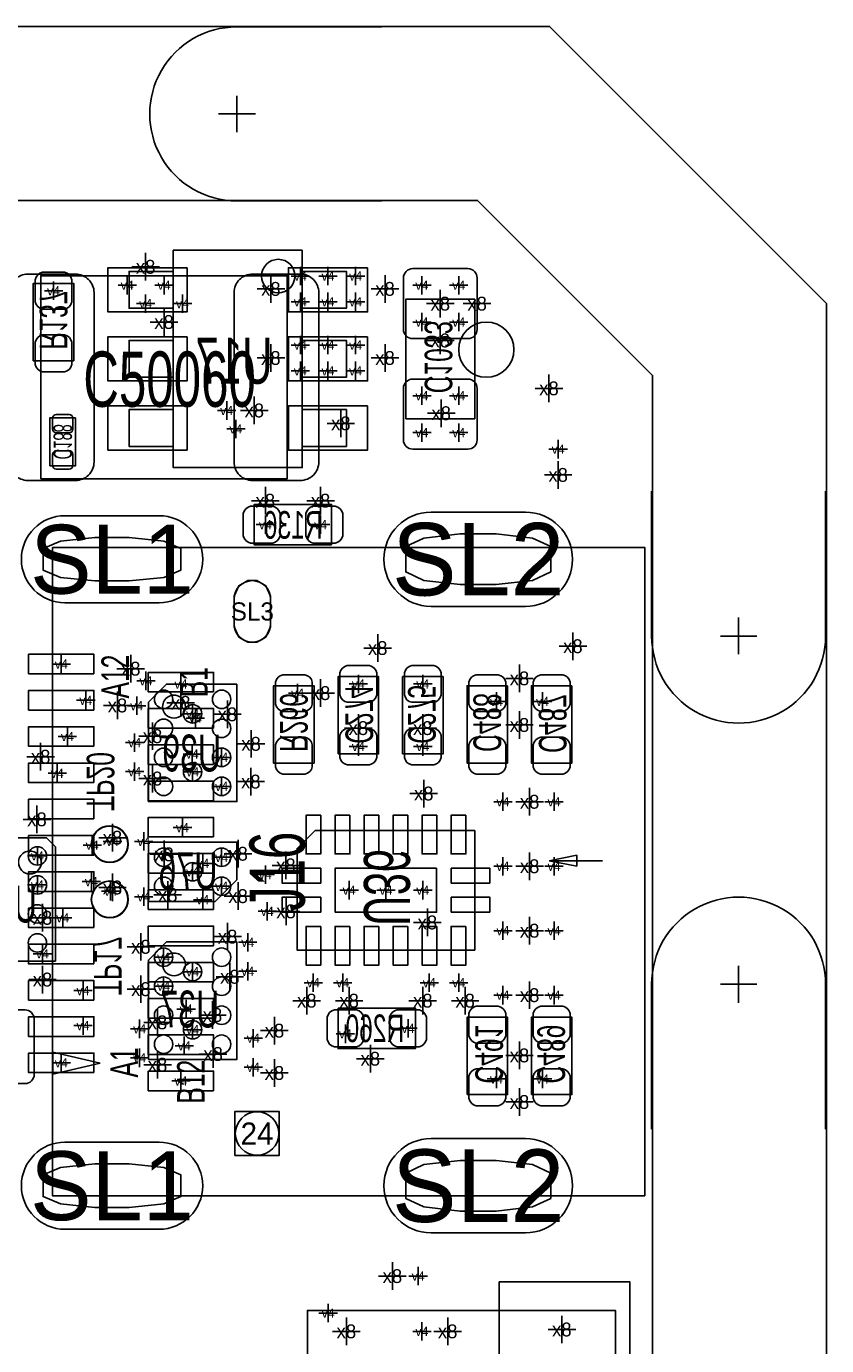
# Model space of a CAD drawing. Extents: x -84 to 336, y -47 to 250.
# Tile 36 of 40: x 13 to 24, y 29 to 47. Entities that reach past the tile are written whole.
import ezdxf
from ezdxf.enums import TextEntityAlignment as Align

# ---------------------------------------------------------------- set-up
doc = ezdxf.new("R2010")
doc.units = 0
for name, color, linetype in [('BG_OUTLINE', 7, 'CONTINUOUS'), ('BG_PANEL', 7, 'CONTINUOUS'), ('MA_NCLEGEND-1-16', 7, 'CONTINUOUS'), ('MA_NCLEGEND-1-2', 7, 'CONTINUOUS'), ('MA_NCLEGEND-14-15', 7, 'CONTINUOUS'), ('MA_NCLEGEND-15-16', 7, 'CONTINUOUS'), ('MA_NCLEGEND-2-3', 7, 'CONTINUOUS'), ('MA_NCLEGEND-3-14', 7, 'CONTINUOUS'), ('PG_ASSEMBLY_BOTTOM', 7, 'CONTINUOUS'), ('PG_ASSEMBLY_TOP', 7, 'CONTINUOUS'), ('PIN_BOTTOM', 7, 'CONTINUOUS'), ('PIN_TOP', 7, 'CONTINUOUS'), ('RD_ASSEMBLY_BOTTOM', 7, 'CONTINUOUS'), ('RD_ASSEMBLY_TOP', 7, 'CONTINUOUS')]:
    doc.layers.add(name, color=color, linetype=linetype)

# ---------------------------------------------------------------- blocks, each defined once
blk = doc.blocks.new('FIGURE_CROSS')
for points in [[(0, 0.5), (0, -0.5)], [(-0.5, 0), (0.5, 0)]]:
    blk.add_lwpolyline(points)
blk = doc.blocks.new('FIGURE_SQUARE')
blk.add_lwpolyline([(-0.5, -0.5), (-0.5, 0.5), (0.5, 0.5), (0.5, -0.5)], close=True)
blk = doc.blocks.new('FIGURE_OBLONG')
blk.add_lwpolyline([(-0.5, -0.125), (-0.5, 0.125), (-0.416, 0.375), (-0.25, 0.5), (0.25, 0.5), (0.416, 0.375), (0.5, 0.125), (0.5, -0.125), (0.416, -0.375), (0.25, -0.5), (-0.25, -0.5), (-0.416, -0.375)], close=True)

msp = doc.modelspace()

# ---------------------------------------------------------------- linework, layer by layer
at = {"layer": 'BG_OUTLINE'}
msp.add_lwpolyline([(21.949918, -1.185672), (19.535648, -3.599942), (-33.63595, -3.599942), (-36.049966, -1.185672), (-36.049966, 41.985946), (-33.63595, 44.399962), (19.535648, 44.399962), (21.949918, 41.985946)], close=True, dxfattribs=at)
at = {"layer": 'BG_PANEL'}
msp.add_lwpolyline([(24.349964, 42.979848), (24.349964, -2.179828), (20.529804, -5.999988), (-34.630106, -5.999988), (-38.450012, -2.179828), (-38.450012, 42.979848), (-34.630106, 46.800008), (20.529804, 46.800008)], close=True, dxfattribs=at)
for points in [[(18.215102, 46.792388), (16.215106, 46.792388, 1.000038), (16.215106, 44.392596), (18.215102, 44.392596)], [(21.936964, 40.391334), (21.936964, 38.391338, 1.000038), (24.336756, 38.391338), (24.336756, 40.391334)], [(21.936964, 31.59125), (21.936964, 33.591246, -1.000038), (24.336756, 33.591246), (24.336756, 31.59125)]]:
    msp.add_lwpolyline(points, format="xyb", dxfattribs=at)
for points in [[(16.215106, 45.342556), (16.215106, 45.842428)], [(15.964154, 45.592492), (16.472154, 45.592492)], [(23.13686, 38.140386), (23.13686, 38.648386)], [(23.386796, 38.391338), (22.886924, 38.391338)], [(23.13686, 33.842198), (23.13686, 33.334198)], [(22.886924, 33.591246), (23.386796, 33.591246)]]:
    msp.add_lwpolyline(points, dxfattribs=at)
at = {"layer": 'PG_ASSEMBLY_BOTTOM'}
for points in [[(17.11706, 43.712892), (17.11706, 40.715692), (15.33906, 40.715692), (15.33906, 43.712892)], [(13.40866, 42.188892), (13.40866, 43.255692), (13.96746, 43.255692), (13.96746, 42.188892)], [(19.49704, 43.039792), (19.49704, 41.388792), (18.54708, 41.388792), (18.54708, 43.039792)], [(17.52346, 39.648892), (16.45666, 39.648892), (16.45666, 40.207692), (17.52346, 40.207692)], [(16.72336, 36.639754), (16.72336, 37.706554), (17.28216, 37.706554), (17.28216, 36.639754)], [(17.61236, 36.766754), (17.61236, 37.833554), (18.17116, 37.833554), (18.17116, 36.766754)], [(18.50136, 36.766754), (18.50136, 37.833554), (19.06016, 37.833554), (19.06016, 36.766754)], [(19.94916, 37.706554), (19.94916, 36.639754), (19.39036, 36.639754), (19.39036, 37.706554)], [(20.83816, 37.706554), (20.83816, 36.639754), (20.27936, 36.639754), (20.27936, 37.706554)], [(17.61236, 33.261554), (18.67916, 33.261554), (18.67916, 32.702754), (17.61236, 32.702754)], [(19.39036, 32.067754), (19.39036, 33.134554), (19.94916, 33.134554), (19.94916, 32.067754)], [(20.27936, 32.067754), (20.27936, 33.134554), (20.83816, 33.134554), (20.83816, 32.067754)]]:
    msp.add_lwpolyline(points, close=True, dxfattribs=at)
for points in [[(17.016984, 43.357292, 1), (16.556736, 43.357292, 1), (17.016984, 43.357292)], [(15.5067, 37.418772, 1.000057), (15.192248, 37.418518, 0.999943), (15.5067, 37.418772)], [(14.712696, 35.522154, 1), (14.212824, 35.522154, 1), (14.712696, 35.522154)], [(13.518896, 35.268408, 1.000292), (13.203936, 35.268408, 0.999708), (13.518896, 35.268408)], [(14.712696, 34.760154, 1), (14.212824, 34.760154, 1), (14.712696, 34.760154)], [(15.506954, 33.862772, 1.000057), (15.191994, 33.862518, 0.999943), (15.506954, 33.862772)]]:
    msp.add_lwpolyline(points, format="xyb", dxfattribs=at)
for points in [[(15.33906, 43.420792), (14.72946, 43.420792), (14.72946, 42.912792), (15.33906, 42.912792)], [(17.11706, 43.420792), (17.72666, 43.420792), (17.72666, 42.912792), (17.11706, 42.912792)], [(15.33906, 42.468292), (14.72946, 42.468292), (14.72946, 41.960292), (15.33906, 41.960292)], [(17.11706, 42.468292), (17.72666, 42.468292), (17.72666, 41.960292), (17.11706, 41.960292)], [(15.33906, 41.515792), (14.72946, 41.515792), (14.72946, 41.007792), (15.33906, 41.007792)], [(17.11706, 41.515792), (17.72666, 41.515792), (17.72666, 41.007792), (17.11706, 41.007792)], [(13.99286, 41.401492), (13.99286, 40.741092), (13.63726, 40.741092), (13.63726, 41.401492), (13.99286, 41.401492)], [(16.215868, 37.72916), (16.215868, 36.109148), (14.995652, 36.109148), (14.995652, 37.479224), (15.245842, 37.72916), (16.215868, 37.72916)], [(19.497802, 35.712146), (19.497802, 34.062162), (17.047718, 34.062162), (17.047718, 35.46221), (17.297654, 35.712146), (19.497802, 35.712146)], [(13.715746, 33.91027), (12.415774, 33.91027), (12.415774, 35.610038), (13.588746, 35.610038), (13.715746, 35.483038), (13.715746, 33.91027)], [(14.995652, 34.731198), (14.995652, 35.55111), (16.215868, 35.55111), (16.215868, 35.031172), (15.91564, 34.731198), (14.995652, 34.731198)], [(16.215868, 34.17316), (16.215868, 32.553148), (14.995652, 32.553148), (14.995652, 33.923224), (15.245842, 34.17316), (16.215868, 34.17316)]]:
    msp.add_lwpolyline(points, dxfattribs=at)
at = {"layer": 'PG_ASSEMBLY_TOP'}
for points in [[(13.512038, 40.560244), (16.912082, 40.560244), (16.912082, 43.36034), (13.512038, 43.36034), (13.512038, 40.560244)], [(20.522184, 35.293554), (20.903184, 35.369754)], [(20.903184, 35.369754), (20.903184, 35.217354)], [(21.258784, 35.293554), (20.522184, 35.293554)], [(20.903184, 35.217354), (20.522184, 35.293554)], [(14.329664, 32.501078), (13.679678, 32.651192)], [(13.679678, 32.651192), (13.679678, 32.351218)], [(13.679678, 32.351218), (14.329664, 32.501078)]]:
    msp.add_lwpolyline(points, dxfattribs=at)
for points in [[(21.844762, 30.671262), (21.844762, 39.611046), (13.674852, 39.611046), (13.674852, 30.671262)], [(21.438108, 19.092164), (21.438108, 29.092144), (17.18818, 29.092144), (17.18818, 19.092164)]]:
    msp.add_lwpolyline(points, close=True, dxfattribs=at)
at = {"layer": 'PIN_BOTTOM'}
for points in [[(13.43406, 43.001692), (13.43406, 43.306492, -0.294587), (13.53566, 43.408092), (13.84046, 43.408092, -0.294587), (13.94206, 43.306492), (13.94206, 43.001692, -0.294587), (13.84046, 42.900092), (13.53566, 42.900092, -0.294587)], [(19.40306, 43.458892), (18.64106, 43.458892, 0.414214), (18.51406, 43.331892), (18.51406, 42.620692, 0.414214), (18.64106, 42.493692), (19.40306, 42.493692, 0.414214), (19.53006, 42.620692), (19.53006, 43.331892, 0.414214)], [(13.43406, 42.138092), (13.43406, 42.442892, -0.294587), (13.53566, 42.544492), (13.84046, 42.544492, -0.294587), (13.94206, 42.442892), (13.94206, 42.138092, -0.294587), (13.84046, 42.036492), (13.53566, 42.036492, -0.294587)], [(19.40306, 41.934892), (18.64106, 41.934892, 0.414214), (18.51406, 41.807892), (18.51406, 41.096692, 0.414214), (18.64106, 40.969692), (19.40306, 40.969692, 0.414214), (19.53006, 41.096692), (19.53006, 41.807892, 0.414214)], [(13.72616, 41.448228, 0.414214), (13.67536, 41.397428), (13.67536, 41.245028, 0.414214), (13.72616, 41.194228), (13.90396, 41.194228, 0.414214), (13.95476, 41.245028), (13.95476, 41.397428, 0.414214), (13.90396, 41.448228)], [(13.72616, 40.948356, 0.414214), (13.67536, 40.897556), (13.67536, 40.745156, 0.414214), (13.72616, 40.694356), (13.90396, 40.694356, 0.414214), (13.95476, 40.745156), (13.95476, 40.897556, 0.414214), (13.90396, 40.948356)], [(13.844651, 40.051228), (15.144877, 40.051228, -1), (15.144877, 38.851332), (13.844651, 38.851332, -1)], [(16.71066, 39.674292), (16.40586, 39.674292, -0.294587), (16.30426, 39.775892), (16.30426, 40.080692, -0.294587), (16.40586, 40.182292), (16.71066, 40.182292, -0.294587), (16.81226, 40.080692), (16.81226, 39.775892, -0.294587)], [(17.57426, 39.674292), (17.26946, 39.674292, -0.294587), (17.16786, 39.775892), (17.16786, 40.080692, -0.294587), (17.26946, 40.182292), (17.57426, 40.182292, -0.294587), (17.67586, 40.080692), (17.67586, 39.775892, -0.294587)], [(18.894806, 40.101266), (20.194778, 40.101266, -1), (20.194778, 38.801294), (18.894806, 38.801294, -1)], [(16.679799, 38.906069), (16.679799, 38.556311, -1), (16.179673, 38.556311), (16.179673, 38.906069, -1)], [(16.74876, 37.452554), (16.74876, 37.757354, -0.294587), (16.85036, 37.858954), (17.15516, 37.858954, -0.294587), (17.25676, 37.757354), (17.25676, 37.452554, -0.294587), (17.15516, 37.350954), (16.85036, 37.350954, -0.294587)], [(17.63776, 37.579554), (17.63776, 37.884354, -0.294587), (17.73936, 37.985954), (18.04416, 37.985954, -0.294587), (18.14576, 37.884354), (18.14576, 37.579554, -0.294587), (18.04416, 37.477954), (17.73936, 37.477954, -0.294587)], [(18.52676, 37.579554), (18.52676, 37.884354, -0.294587), (18.62836, 37.985954), (18.93316, 37.985954, -0.294587), (19.03476, 37.884354), (19.03476, 37.579554, -0.294587), (18.93316, 37.477954), (18.62836, 37.477954, -0.294587)], [(19.92376, 37.757354), (19.92376, 37.452554, -0.294587), (19.82216, 37.350954), (19.51736, 37.350954, -0.294587), (19.41576, 37.452554), (19.41576, 37.757354, -0.294587), (19.51736, 37.858954), (19.82216, 37.858954, -0.294587)], [(20.81276, 37.757354), (20.81276, 37.452554, -0.294587), (20.71116, 37.350954), (20.40636, 37.350954, -0.294587), (20.30476, 37.452554), (20.30476, 37.757354, -0.294587), (20.40636, 37.858954), (20.71116, 37.858954, -0.294587)], [(17.63776, 36.715954), (17.63776, 37.020754, -0.294587), (17.73936, 37.122354), (18.04416, 37.122354, -0.294587), (18.14576, 37.020754), (18.14576, 36.715954, -0.294587), (18.04416, 36.614354), (17.73936, 36.614354, -0.294587)], [(18.52676, 36.715954), (18.52676, 37.020754, -0.294587), (18.62836, 37.122354), (18.93316, 37.122354, -0.294587), (19.03476, 37.020754), (19.03476, 36.715954, -0.294587), (18.93316, 36.614354), (18.62836, 36.614354, -0.294587)], [(16.74876, 36.588954), (16.74876, 36.893754, -0.294587), (16.85036, 36.995354), (17.15516, 36.995354, -0.294587), (17.25676, 36.893754), (17.25676, 36.588954, -0.294587), (17.15516, 36.487354), (16.85036, 36.487354, -0.294587)], [(19.92376, 36.893754), (19.92376, 36.588954, -0.294587), (19.82216, 36.487354), (19.51736, 36.487354, -0.294587), (19.41576, 36.588954), (19.41576, 36.893754, -0.294587), (19.51736, 36.995354), (19.82216, 36.995354, -0.294587)], [(20.81276, 36.893754), (20.81276, 36.588954, -0.294587), (20.71116, 36.487354), (20.40636, 36.487354, -0.294587), (20.30476, 36.588954), (20.30476, 36.893754, -0.294587), (20.40636, 36.995354), (20.71116, 36.995354, -0.294587)], [(12.45616, 33.109154), (12.45616, 32.347154, 0.414214), (12.58316, 32.220154), (13.29436, 32.220154, 0.414214), (13.42136, 32.347154), (13.42136, 33.109154, 0.414214), (13.29436, 33.236154), (12.58316, 33.236154, 0.414214)], [(17.56156, 33.236154), (17.86636, 33.236154, -0.294587), (17.96796, 33.134554), (17.96796, 32.829754, -0.294587), (17.86636, 32.728154), (17.56156, 32.728154, -0.294587), (17.45996, 32.829754), (17.45996, 33.134554, -0.294587)], [(18.42516, 33.236154), (18.72996, 33.236154, -0.294587), (18.83156, 33.134554), (18.83156, 32.829754, -0.294587), (18.72996, 32.728154), (18.42516, 32.728154, -0.294587), (18.32356, 32.829754), (18.32356, 33.134554, -0.294587)], [(19.41576, 32.880554), (19.41576, 33.185354, -0.294587), (19.51736, 33.286954), (19.82216, 33.286954, -0.294587), (19.92376, 33.185354), (19.92376, 32.880554, -0.294587), (19.82216, 32.778954), (19.51736, 32.778954, -0.294587)], [(20.30476, 32.880554), (20.30476, 33.185354, -0.294587), (20.40636, 33.286954), (20.71116, 33.286954, -0.294587), (20.81276, 33.185354), (20.81276, 32.880554, -0.294587), (20.71116, 32.778954), (20.40636, 32.778954, -0.294587)], [(19.41576, 32.016954), (19.41576, 32.321754, -0.294587), (19.51736, 32.423354), (19.82216, 32.423354, -0.294587), (19.92376, 32.321754), (19.92376, 32.016954, -0.294587), (19.82216, 31.915354), (19.51736, 31.915354, -0.294587)], [(20.30476, 32.016954), (20.30476, 32.321754, -0.294587), (20.40636, 32.423354), (20.71116, 32.423354, -0.294587), (20.81276, 32.321754), (20.81276, 32.016954, -0.294587), (20.71116, 31.915354), (20.40636, 31.915354, -0.294587)], [(13.844651, 31.411164), (15.144877, 31.411164, -1), (15.144877, 30.211268), (13.844651, 30.211268, -1)], [(18.894806, 31.461202), (20.194778, 31.461202, -1), (20.194778, 30.16123), (18.894806, 30.16123, -1)]]:
    msp.add_lwpolyline(points, format="xyb", close=True, dxfattribs=at)
for points in [[(15.52956, 43.471592), (14.43736, 43.471592), (14.43736, 42.861992), (15.52956, 42.861992)], [(18.01876, 43.471592), (16.92656, 43.471592), (16.92656, 42.861992), (18.01876, 42.861992)], [(15.52956, 42.519092), (14.43736, 42.519092), (14.43736, 41.909492), (15.52956, 41.909492)], [(18.01876, 42.519092), (16.92656, 42.519092), (16.92656, 41.909492), (18.01876, 41.909492)], [(15.52956, 41.566592), (14.43736, 41.566592), (14.43736, 40.956992), (15.52956, 40.956992)], [(18.01876, 41.566592), (16.92656, 41.566592), (16.92656, 40.956992), (18.01876, 40.956992)], [(17.374362, 35.92068), (17.171162, 35.92068), (17.171162, 35.38728), (17.374362, 35.38728)], [(17.774412, 35.92068), (17.571212, 35.92068), (17.571212, 35.38728), (17.774412, 35.38728)], [(18.174462, 35.92068), (17.971262, 35.92068), (17.971262, 35.38728), (18.174462, 35.38728)], [(18.574258, 35.92068), (18.371058, 35.92068), (18.371058, 35.38728), (18.574258, 35.38728)], [(18.974308, 35.92068), (18.771108, 35.92068), (18.771108, 35.38728), (18.974308, 35.38728)], [(19.374358, 35.92068), (19.171158, 35.92068), (19.171158, 35.38728), (19.374358, 35.38728)], [(17.372838, 34.985452), (17.372838, 35.188652), (16.839438, 35.188652), (16.839438, 34.985452)], [(18.97126, 35.191954), (17.57426, 35.191954), (17.57426, 34.582354), (18.97126, 34.582354)], [(19.706082, 34.985452), (19.706082, 35.188652), (19.172682, 35.188652), (19.172682, 34.985452)], [(17.372838, 34.585656), (17.372838, 34.788856), (16.839438, 34.788856), (16.839438, 34.585656)], [(19.706082, 34.585656), (19.706082, 34.788856), (19.172682, 34.788856), (19.172682, 34.585656)], [(17.374362, 34.387028), (17.171162, 34.387028), (17.171162, 33.853628), (17.374362, 33.853628)], [(17.774412, 34.387028), (17.571212, 34.387028), (17.571212, 33.853628), (17.774412, 33.853628)], [(18.174462, 34.387028), (17.971262, 34.387028), (17.971262, 33.853628), (18.174462, 33.853628)], [(18.574258, 34.387028), (18.371058, 34.387028), (18.371058, 33.853628), (18.574258, 33.853628)], [(18.974308, 34.387028), (18.771108, 34.387028), (18.771108, 33.853628), (18.974308, 33.853628)], [(19.374358, 34.387028), (19.171158, 34.387028), (19.171158, 33.853628), (19.374358, 33.853628)]]:
    msp.add_lwpolyline(points, close=True, dxfattribs=at)
for centre, radius in [((15.20571, 37.519102), 0.127), ((16.00581, 37.519102), 0.127), ((15.60576, 37.319204), 0.127), ((15.20571, 37.119052), 0.127), ((16.00581, 37.119052), 0.127), ((15.20571, 36.719256), 0.127), ((16.00581, 36.719256), 0.127), ((15.60576, 36.519104), 0.127), ((15.20571, 36.319206), 0.127), ((16.00581, 36.319206), 0.127), ((14.46276, 35.522154), 0.254), ((13.46581, 35.360102), 0.127), ((15.20571, 35.341052), 0.127), ((16.00581, 35.341052), 0.127), ((15.60576, 35.141154), 0.127), ((13.46581, 34.960052), 0.127), ((14.46276, 34.760154), 0.254), ((15.20571, 34.941256), 0.127), ((16.00581, 34.941256), 0.127), ((13.46581, 34.560256), 0.127), ((13.46581, 34.160206), 0.127), ((15.20571, 33.963102), 0.127), ((16.00581, 33.963102), 0.127), ((15.60576, 33.763204), 0.127), ((15.20571, 33.563052), 0.127), ((16.00581, 33.563052), 0.127), ((15.20571, 33.163256), 0.127), ((16.00581, 33.163256), 0.127), ((15.60576, 32.963104), 0.127), ((15.20571, 32.763206), 0.127), ((16.00581, 32.763206), 0.127), ((16.49476, 31.531052), 0.299974)]:
    msp.add_circle(centre, radius, dxfattribs=at)
at = {"layer": 'PIN_TOP'}
for points in [[(13.077952, 40.791892), (13.077952, 43.128692, -0.414214), (13.331952, 43.382692), (13.992352, 43.382692, -0.414214), (14.246352, 43.128692), (14.246352, 40.791892, -0.414214), (13.992352, 40.537892), (13.331952, 40.537892, -0.414214)], [(16.177768, 40.791892), (16.177768, 43.128692, -0.414214), (16.431768, 43.382692), (17.092168, 43.382692, -0.414214), (17.346168, 43.128692), (17.346168, 40.791892, -0.414214), (17.092168, 40.537892), (16.431768, 40.537892, -0.414214)], [(13.844651, 40.051228), (15.144877, 40.051228, -1), (15.144877, 38.851332), (13.844651, 38.851332, -1)], [(18.894806, 40.101266), (20.194778, 40.101266, -1), (20.194778, 38.801294), (18.894806, 38.801294, -1)], [(16.679799, 38.906069), (16.679799, 38.556311, -1), (16.179673, 38.556311), (16.179673, 38.906069, -1)], [(13.844651, 31.411164), (15.144877, 31.411164, -1), (15.144877, 30.211268), (13.844651, 30.211268, -1)], [(18.894806, 31.461202), (20.194778, 31.461202, -1), (20.194778, 30.16123), (18.894806, 30.16123, -1)]]:
    msp.add_lwpolyline(points, format="xyb", close=True, dxfattribs=at)
for points in [[(14.244701, 37.871273), (13.344779, 37.871273), (13.344779, 38.141275), (14.244701, 38.141275)], [(15.894685, 37.621083), (14.994763, 37.621083), (14.994763, 37.891085), (15.894685, 37.891085)], [(14.244701, 37.371147), (13.344779, 37.371147), (13.344779, 37.641149), (14.244701, 37.641149)], [(15.894685, 37.121211), (14.994763, 37.121211), (14.994763, 37.391213), (15.894685, 37.391213)], [(14.244701, 36.871275), (13.344779, 36.871275), (13.344779, 37.141277), (14.244701, 37.141277)], [(15.894685, 36.621085), (14.994763, 36.621085), (14.994763, 36.891087), (15.894685, 36.891087)], [(14.244701, 36.371149), (13.344779, 36.371149), (13.344779, 36.641151), (14.244701, 36.641151)], [(15.894685, 36.121213), (14.994763, 36.121213), (14.994763, 36.391215), (15.894685, 36.391215)], [(14.244701, 35.871277), (13.344779, 35.871277), (13.344779, 36.141279), (14.244701, 36.141279)], [(15.894685, 35.621087), (14.994763, 35.621087), (14.994763, 35.891089), (15.894685, 35.891089)], [(14.244701, 35.371151), (13.344779, 35.371151), (13.344779, 35.641153), (14.244701, 35.641153)], [(15.894685, 35.121215), (14.994763, 35.121215), (14.994763, 35.391217), (15.894685, 35.391217)], [(14.244701, 34.871279), (13.344779, 34.871279), (13.344779, 35.141281), (14.244701, 35.141281)], [(15.894685, 34.621089), (14.994763, 34.621089), (14.994763, 34.891091), (15.894685, 34.891091)], [(14.244701, 34.371153), (13.344779, 34.371153), (13.344779, 34.641155), (14.244701, 34.641155)], [(15.894685, 34.121217), (14.994763, 34.121217), (14.994763, 34.391219), (15.894685, 34.391219)], [(14.244701, 33.871027), (13.344779, 33.871027), (13.344779, 34.141029), (14.244701, 34.141029)], [(15.894685, 33.621091), (14.994763, 33.621091), (14.994763, 33.891093), (15.894685, 33.891093)], [(14.244701, 33.371155), (13.344779, 33.371155), (13.344779, 33.641157), (14.244701, 33.641157)], [(15.894685, 33.121219), (14.994763, 33.121219), (14.994763, 33.391221), (15.894685, 33.391221)], [(14.244701, 32.871029), (13.344779, 32.871029), (13.344779, 33.141031), (14.244701, 33.141031)], [(15.894685, 32.621093), (14.994763, 32.621093), (14.994763, 32.891095), (15.894685, 32.891095)], [(14.244701, 32.371157), (13.344779, 32.371157), (13.344779, 32.641159), (14.244701, 32.641159)], [(15.894685, 32.121221), (14.994763, 32.121221), (14.994763, 32.391223), (15.894685, 32.391223)], [(21.637752, 28.292044), (19.834352, 28.292044), (19.834352, 29.485844), (21.637752, 29.485844)]]:
    msp.add_lwpolyline(points, close=True, dxfattribs=at)
for centre, radius in [((19.65706, 42.341292), 0.381), ((16.49476, 31.531052), 0.299974)]:
    msp.add_circle(centre, radius, dxfattribs=at)

# ---------------------------------------------------------------- block references
at = {"layer": 'MA_NCLEGEND-1-16', "rotation": 90}
for p, xscale, yscale in [((14.494764, 39.45128), 0.599948, 1.89992), ((19.544792, 39.45128), 0.700024, 1.999996), ((16.429736, 38.73119), 0.849884, 0.500126), ((19.544792, 30.811216), 0.700024, 1.999996), ((14.494764, 30.811216), 0.599948, 1.89992)]:
    msp.add_blockref('FIGURE_OBLONG', p, dxfattribs=dict(at, xscale=xscale, yscale=yscale))
at = {"layer": 'MA_NCLEGEND-1-16', "xscale": 0.6096, "yscale": 0.6096}
msp.add_blockref('FIGURE_SQUARE', (16.49476, 31.531052), dxfattribs=at)
at = {"layer": 'MA_NCLEGEND-1-2', "xscale": 0.254, "yscale": 0.254}
for p in [(16.20266, 41.249092), (20.64766, 40.969692), (13.79474, 38.006274), (15.444724, 37.730684), (14.133576, 37.506148), (15.64386, 37.261292), (13.879576, 37.006022), (15.60068, 36.764214), (13.73886, 36.499292), (15.46606, 35.750754), (14.22146, 35.508692), (15.74546, 35.256216), (14.209776, 35.006026), (15.74546, 34.75609), (13.81506, 34.506154), (13.53566, 34.010092), (14.09446, 33.502092), (15.51686, 33.248092), (14.09446, 33.019492), (15.49146, 32.740092), (13.79474, 32.506158), (15.444724, 32.256222), (18.71726, 29.565092), (17.4752, 29.054552), (18.76806, 28.803092)]:
    msp.add_blockref('FIGURE_CROSS', p, dxfattribs=at)
at = {"layer": 'MA_NCLEGEND-14-15', "xscale": 0.254, "yscale": 0.254}
for p in [(17.09166, 43.357292), (17.47266, 43.357292), (17.85366, 43.357292), (14.70406, 43.230292), (15.21206, 43.230292), (18.76806, 43.230292), (19.27606, 43.230292), (13.68806, 43.154092), (17.09166, 43.001692), (17.47266, 43.001692), (17.85366, 43.001692), (14.95806, 42.976292), (15.46606, 42.976292), (18.76806, 42.722292), (19.27606, 42.722292), (17.09166, 42.404792), (17.47266, 42.404792), (17.85366, 42.404792), (17.09166, 42.049192), (17.47266, 42.049192), (17.85366, 42.049192), (18.76806, 41.706292), (19.27606, 41.706292), (16.07566, 41.503092), (18.76806, 41.198292), (19.27606, 41.198292), (20.64766, 40.969692), (16.60906, 39.928292), (17.37106, 39.928292), (14.96187, 37.773864), (17.05356, 37.604954), (14.834616, 37.431726), (19.79676, 37.490654), (20.43176, 37.490654), (14.806676, 36.922202), (17.89176, 36.868354), (18.78076, 36.868354), (16.00581, 36.719256), (14.806676, 36.522152), (16.00581, 36.319206), (20.591018, 36.106354), (14.93266, 35.559492), (13.46581, 35.360102), (16.00581, 35.341052), (20.591018, 35.217354), (16.60906, 35.102292), (13.46581, 34.960052), (16.00581, 34.941256), (14.93266, 34.797492), (16.634968, 34.595562), (20.591018, 34.328354), (16.36649, 34.168588), (15.20571, 33.963102), (16.36649, 33.768538), (15.20571, 33.563052), (17.269714, 33.61055), (17.676114, 33.61055), (18.86966, 33.61055), (19.27606, 33.61055), (20.591018, 33.439354), (14.875256, 32.975042), (16.442944, 32.845502), (17.71396, 32.905954), (14.875256, 32.574992), (16.442944, 32.445452), (19.79676, 32.283654), (20.43176, 32.283654), (18.71726, 29.565092), (17.4752, 29.054552), (18.76806, 28.803092)]:
    msp.add_blockref('FIGURE_CROSS', p, dxfattribs=at)
at = {"layer": 'MA_NCLEGEND-15-16', "xscale": 0.254, "yscale": 0.254}
for p in [(17.09166, 43.357292), (17.47266, 43.357292), (17.85366, 43.357292), (14.70406, 43.230292), (15.21206, 43.230292), (18.76806, 43.230292), (19.27606, 43.230292), (13.68806, 43.154092), (17.09166, 43.001692), (17.47266, 43.001692), (17.85366, 43.001692), (14.95806, 42.976292), (15.46606, 42.976292), (18.76806, 42.722292), (19.27606, 42.722292), (17.09166, 42.404792), (17.47266, 42.404792), (17.85366, 42.404792), (17.09166, 42.049192), (17.47266, 42.049192), (17.85366, 42.049192), (18.76806, 41.706292), (19.27606, 41.706292), (16.07566, 41.503092), (18.76806, 41.198292), (19.27606, 41.198292), (20.64766, 40.969692), (16.60906, 39.928292), (17.37106, 39.928292), (14.96187, 37.773864), (17.89176, 37.731954), (18.78076, 37.731954), (17.05356, 37.604954), (14.834616, 37.431726), (19.79676, 37.490654), (20.43176, 37.490654), (15.60576, 37.319204), (14.806676, 36.922202), (17.89176, 36.868354), (18.78076, 36.868354), (16.00581, 36.719256), (14.806676, 36.522152), (15.60576, 36.519104), (16.00581, 36.319206), (14.50086, 35.559492), (13.46581, 35.360102), (16.00581, 35.341052), (15.60576, 35.141154), (16.60906, 35.102292), (13.46581, 34.960052), (14.47546, 34.873692), (16.00581, 34.941256), (17.76476, 34.887154), (18.27276, 34.887154), (18.78076, 34.887154), (16.634968, 34.595562), (16.36649, 34.168588), (15.20571, 33.963102), (15.60576, 33.763204), (16.36649, 33.768538), (15.20571, 33.563052), (17.269714, 33.61055), (17.676114, 33.61055), (18.86966, 33.61055), (19.27606, 33.61055), (14.875256, 32.975042), (15.60576, 32.963104), (16.442944, 32.845502), (17.71396, 32.905954), (18.57756, 32.982154), (14.875256, 32.574992), (16.442944, 32.445452), (19.79676, 32.283654), (20.43176, 32.283654), (18.71726, 29.565092), (17.4752, 29.054552), (18.76806, 28.803092)]:
    msp.add_blockref('FIGURE_CROSS', p, dxfattribs=at)
at = {"layer": 'MA_NCLEGEND-2-3', "xscale": 0.254, "yscale": 0.254}
for p in [(16.20266, 41.249092), (20.64766, 40.969692), (14.133576, 37.506148), (15.64386, 37.261292), (13.879576, 37.006022), (15.60068, 36.764214), (13.73886, 36.499292), (19.88566, 36.106354), (15.46606, 35.750754), (14.22146, 35.508692), (15.74546, 35.256216), (19.88566, 35.217354), (14.209776, 35.006026), (15.74546, 34.75609), (13.81506, 34.506154), (19.88566, 34.328354), (13.53566, 34.010092), (14.09446, 33.502092), (19.88566, 33.439354), (15.51686, 33.248092), (14.09446, 33.019492), (15.49146, 32.740092), (18.71726, 29.565092), (17.4752, 29.054552), (18.76806, 28.803092)]:
    msp.add_blockref('FIGURE_CROSS', p, dxfattribs=at)
at = {"layer": 'MA_NCLEGEND-3-14', "xscale": 0.381, "yscale": 0.381}
for p in [(14.95806, 43.484292), (16.68526, 43.179492), (18.26006, 43.179492), (19.02206, 42.976292), (19.53006, 42.976292), (15.21206, 42.722292), (19.02206, 42.468292), (16.68526, 42.226992), (18.26006, 42.226992), (20.52066, 41.807892), (16.45666, 41.503092), (17.65046, 41.325292), (19.03476, 41.464992), (20.64766, 40.614092), (16.60906, 40.258492), (17.37106, 40.258492), (18.15846, 38.226492), (20.85086, 38.251892), (14.75232, 37.941504), (20.11426, 37.808154), (17.37106, 37.604954), (14.56944, 37.434774), (15.442692, 37.47008), (16.08582, 37.312854), (17.89176, 37.122354), (18.78076, 37.122354), (20.11426, 37.166042), (15.054072, 37.011102), (16.412464, 36.905438), (13.51026, 36.727892), (15.054072, 36.426902), (16.4084, 36.384992), (18.79346, 36.219892), (20.25396, 36.106354), (13.45946, 35.864292), (14.50086, 35.610292), (15.21206, 35.381692), (16.232886, 35.389312), (16.893032, 35.22853), (20.25396, 35.217354), (14.50086, 34.924492), (15.26286, 34.822892), (16.232886, 34.805112), (16.894556, 34.595054), (13.53566, 34.506154), (18.84426, 34.441892), (16.088868, 34.246566), (20.25396, 34.328354), (14.892782, 34.106104), (13.53566, 33.654492), (16.119348, 33.692846), (14.892782, 33.521904), (17.180814, 33.363154), (17.765014, 33.363154), (18.78076, 33.363154), (19.36496, 33.363154), (20.25396, 33.439354), (15.88008, 33.165034), (15.122652, 33.063942), (16.73479, 32.950404), (15.88897, 32.627824), (18.057368, 32.562546), (20.11426, 32.608266), (15.122652, 32.479742), (16.73479, 32.366204), (20.11426, 31.966154), (18.36166, 29.565092), (17.72666, 28.803092), (19.12366, 28.803092), (20.69846, 28.828492)]:
    msp.add_blockref('FIGURE_CROSS', p, dxfattribs=at)

# ---------------------------------------------------------------- texts
at = {"layer": 'MA_NCLEGEND-1-16'}
for s, height, p in [('SL1', 0.94996, (14.494764, 39.45128)), ('SL2', 0.999998, (19.544792, 39.45128)), ('SL3', 0.250063, (16.429736, 38.73119)), ('24', 0.3048, (16.49476, 31.531052)), ('SL1', 0.94996, (14.494764, 30.811216)), ('SL2', 0.999998, (19.544792, 30.811216))]:
    msp.add_text(s, height=height, dxfattribs=at).set_placement(p, align=Align.MIDDLE_CENTER)
at = {"layer": 'MA_NCLEGEND-1-2'}
for p in [(16.20266, 41.249092), (20.64766, 40.969692), (13.79474, 38.006274), (15.444724, 37.730684), (14.133576, 37.506148), (15.64386, 37.261292), (13.879576, 37.006022), (15.60068, 36.764214), (13.73886, 36.499292), (15.46606, 35.750754), (14.22146, 35.508692), (15.74546, 35.256216), (14.209776, 35.006026), (15.74546, 34.75609), (13.81506, 34.506154), (13.53566, 34.010092), (14.09446, 33.502092), (15.51686, 33.248092), (14.09446, 33.019492), (15.49146, 32.740092), (13.79474, 32.506158), (15.444724, 32.256222), (18.71726, 29.565092), (17.4752, 29.054552), (18.76806, 28.803092)]:
    msp.add_text('v4', height=0.127, dxfattribs=at).set_placement(p, align=Align.MIDDLE_CENTER)
at = {"layer": 'MA_NCLEGEND-14-15'}
for p in [(17.09166, 43.357292), (17.47266, 43.357292), (17.85366, 43.357292), (13.68806, 43.154092), (14.70406, 43.230292), (15.21206, 43.230292), (18.76806, 43.230292), (19.27606, 43.230292), (14.95806, 42.976292), (15.46606, 42.976292), (17.09166, 43.001692), (17.47266, 43.001692), (17.85366, 43.001692), (18.76806, 42.722292), (19.27606, 42.722292), (17.09166, 42.404792), (17.47266, 42.404792), (17.85366, 42.404792), (17.09166, 42.049192), (17.47266, 42.049192), (17.85366, 42.049192), (18.76806, 41.706292), (19.27606, 41.706292), (16.07566, 41.503092), (18.76806, 41.198292), (19.27606, 41.198292), (20.64766, 40.969692), (16.60906, 39.928292), (17.37106, 39.928292), (14.96187, 37.773864), (17.05356, 37.604954), (14.834616, 37.431726), (19.79676, 37.490654), (20.43176, 37.490654), (14.806676, 36.922202), (16.00581, 36.719256), (17.89176, 36.868354), (18.78076, 36.868354), (14.806676, 36.522152), (16.00581, 36.319206), (20.591018, 36.106354), (14.93266, 35.559492), (13.46581, 35.360102), (16.00581, 35.341052), (16.60906, 35.102292), (20.591018, 35.217354), (13.46581, 34.960052), (16.00581, 34.941256), (14.93266, 34.797492), (16.634968, 34.595562), (20.591018, 34.328354), (16.36649, 34.168588), (15.20571, 33.963102), (16.36649, 33.768538), (17.269714, 33.61055), (17.676114, 33.61055), (18.86966, 33.61055), (19.27606, 33.61055), (15.20571, 33.563052), (20.591018, 33.439354), (14.875256, 32.975042), (17.71396, 32.905954), (16.442944, 32.845502), (14.875256, 32.574992), (16.442944, 32.445452), (19.79676, 32.283654), (20.43176, 32.283654), (18.71726, 29.565092), (17.4752, 29.054552), (18.76806, 28.803092)]:
    msp.add_text('v4', height=0.127, dxfattribs=at).set_placement(p, align=Align.MIDDLE_CENTER)
at = {"layer": 'MA_NCLEGEND-15-16'}
for p in [(17.09166, 43.357292), (17.47266, 43.357292), (17.85366, 43.357292), (13.68806, 43.154092), (14.70406, 43.230292), (15.21206, 43.230292), (18.76806, 43.230292), (19.27606, 43.230292), (14.95806, 42.976292), (15.46606, 42.976292), (17.09166, 43.001692), (17.47266, 43.001692), (17.85366, 43.001692), (18.76806, 42.722292), (19.27606, 42.722292), (17.09166, 42.404792), (17.47266, 42.404792), (17.85366, 42.404792), (17.09166, 42.049192), (17.47266, 42.049192), (17.85366, 42.049192), (18.76806, 41.706292), (19.27606, 41.706292), (16.07566, 41.503092), (18.76806, 41.198292), (19.27606, 41.198292), (20.64766, 40.969692), (16.60906, 39.928292), (17.37106, 39.928292), (14.96187, 37.773864), (17.05356, 37.604954), (17.89176, 37.731954), (18.78076, 37.731954), (14.834616, 37.431726), (19.79676, 37.490654), (20.43176, 37.490654), (15.60576, 37.319204), (14.806676, 36.922202), (16.00581, 36.719256), (17.89176, 36.868354), (18.78076, 36.868354), (14.806676, 36.522152), (15.60576, 36.519104), (16.00581, 36.319206), (14.50086, 35.559492), (13.46581, 35.360102), (16.00581, 35.341052), (15.60576, 35.141154), (16.60906, 35.102292), (13.46581, 34.960052), (14.47546, 34.873692), (16.00581, 34.941256), (17.76476, 34.887154), (18.27276, 34.887154), (18.78076, 34.887154), (16.634968, 34.595562), (16.36649, 34.168588), (15.20571, 33.963102), (15.60576, 33.763204), (16.36649, 33.768538), (17.269714, 33.61055), (17.676114, 33.61055), (18.86966, 33.61055), (19.27606, 33.61055), (15.20571, 33.563052), (14.875256, 32.975042), (15.60576, 32.963104), (17.71396, 32.905954), (18.57756, 32.982154), (16.442944, 32.845502), (14.875256, 32.574992), (16.442944, 32.445452), (19.79676, 32.283654), (20.43176, 32.283654), (18.71726, 29.565092), (17.4752, 29.054552), (18.76806, 28.803092)]:
    msp.add_text('v4', height=0.127, dxfattribs=at).set_placement(p, align=Align.MIDDLE_CENTER)
at = {"layer": 'MA_NCLEGEND-2-3'}
for p in [(16.20266, 41.249092), (20.64766, 40.969692), (14.133576, 37.506148), (15.64386, 37.261292), (13.879576, 37.006022), (15.60068, 36.764214), (13.73886, 36.499292), (19.88566, 36.106354), (15.46606, 35.750754), (14.22146, 35.508692), (15.74546, 35.256216), (19.88566, 35.217354), (14.209776, 35.006026), (15.74546, 34.75609), (13.81506, 34.506154), (19.88566, 34.328354), (13.53566, 34.010092), (14.09446, 33.502092), (19.88566, 33.439354), (15.51686, 33.248092), (14.09446, 33.019492), (15.49146, 32.740092), (18.71726, 29.565092), (17.4752, 29.054552), (18.76806, 28.803092)]:
    msp.add_text('v4', height=0.127, dxfattribs=at).set_placement(p, align=Align.MIDDLE_CENTER)
at = {"layer": 'MA_NCLEGEND-3-14'}
for p in [(14.95806, 43.484292), (16.68526, 43.179492), (18.26006, 43.179492), (19.02206, 42.976292), (19.53006, 42.976292), (15.21206, 42.722292), (19.02206, 42.468292), (16.68526, 42.226992), (18.26006, 42.226992), (20.52066, 41.807892), (16.45666, 41.503092), (19.03476, 41.464992), (17.65046, 41.325292), (20.64766, 40.614092), (16.60906, 40.258492), (17.37106, 40.258492), (18.15846, 38.226492), (20.85086, 38.251892), (14.75232, 37.941504), (20.11426, 37.808154), (17.37106, 37.604954), (14.56944, 37.434774), (15.442692, 37.47008), (16.08582, 37.312854), (17.89176, 37.122354), (18.78076, 37.122354), (20.11426, 37.166042), (15.054072, 37.011102), (16.412464, 36.905438), (13.51026, 36.727892), (15.054072, 36.426902), (16.4084, 36.384992), (18.79346, 36.219892), (20.25396, 36.106354), (13.45946, 35.864292), (14.50086, 35.610292), (15.21206, 35.381692), (16.232886, 35.389312), (16.893032, 35.22853), (20.25396, 35.217354), (14.50086, 34.924492), (15.26286, 34.822892), (16.232886, 34.805112), (13.53566, 34.506154), (16.894556, 34.595054), (18.84426, 34.441892), (20.25396, 34.328354), (16.088868, 34.246566), (14.892782, 34.106104), (13.53566, 33.654492), (16.119348, 33.692846), (14.892782, 33.521904), (20.25396, 33.439354), (17.180814, 33.363154), (17.765014, 33.363154), (18.78076, 33.363154), (19.36496, 33.363154), (15.122652, 33.063942), (15.88008, 33.165034), (16.73479, 32.950404), (15.122652, 32.479742), (15.88897, 32.627824), (18.057368, 32.562546), (20.11426, 32.608266), (16.73479, 32.366204), (20.11426, 31.966154), (18.36166, 29.565092), (17.72666, 28.803092), (19.12366, 28.803092), (20.69846, 28.828492)]:
    msp.add_text('x8', height=0.1905, dxfattribs=at).set_placement(p, align=Align.MIDDLE_CENTER)
at = {"layer": 'PG_ASSEMBLY_TOP', "width": 0.666667}
for s, p in [('A12', (14.72946, 37.833554)), ('B1', (15.813278, 37.75583)), ('A1', (14.852904, 32.511238)), ('B12', (15.772892, 32.246062))]:
    msp.add_text(s, height=0.381, rotation=90, dxfattribs=at).set_placement(p, align=Align.CENTER)
at = {"layer": 'RD_ASSEMBLY_BOTTOM', "text_generation_flag": 2}
for s, height, width, p in [('R137', 0.381, 0.666667, (13.49756, 42.747692)), ('C1033', 0.381, 0.666667, (18.80616, 42.239692)), ('C188', 0.254, 0.6, (13.68806, 41.071292)), ('C274', 0.381, 0.666667, (17.71396, 37.312092)), ('C275', 0.381, 0.666667, (18.57756, 37.312092)), ('R266', 0.381, 0.666667, (16.81226, 37.198554)), ('C488', 0.381, 0.666667, (19.47926, 37.198554)), ('C487', 0.381, 0.666667, (20.38096, 37.185092)), ('TP20', 0.381, 0.666667, (14.14526, 36.385754)), ('U36', 0.635, 0.68, (17.96796, 34.924492)), ('TP17', 0.381, 0.666667, (14.24686, 33.845754)), ('C491', 0.381, 0.666667, (19.50466, 32.626554)), ('C489', 0.381, 0.666667, (20.36064, 32.626554))]:
    msp.add_text(s, height=height, rotation=270, dxfattribs=dict(at, width=width)).set_placement(p, align=Align.CENTER)
for s, height, width, p in [('U17', 0.635, 0.68, (16.17726, 41.871392)), ('R136', 0.381, 0.666667, (16.99514, 39.73449)), ('U39', 0.508, 0.65, (15.59306, 36.524692)), ('U76', 0.508, 0.65, (15.54226, 34.899092)), ('U26', 0.508, 0.65, (13.05306, 34.441892)), ('U37', 0.508, 0.65, (15.56766, 32.994092)), ('R260', 0.381, 0.666667, (18.12036, 32.791654))]:
    msp.add_text(s, height=height, dxfattribs=dict(at, width=width)).set_placement(p, align=Align.CENTER)
at = {"layer": 'RD_ASSEMBLY_TOP', "width": 0.666667}
msp.add_text('C50060', height=0.762, dxfattribs=at).set_placement((15.28826, 41.553892), align=Align.CENTER)
msp.add_text('J16', height=0.762, rotation=90, dxfattribs=at).set_placement((17.152874, 35.146234), align=Align.CENTER)

doc.saveas('drawing.dxf')
